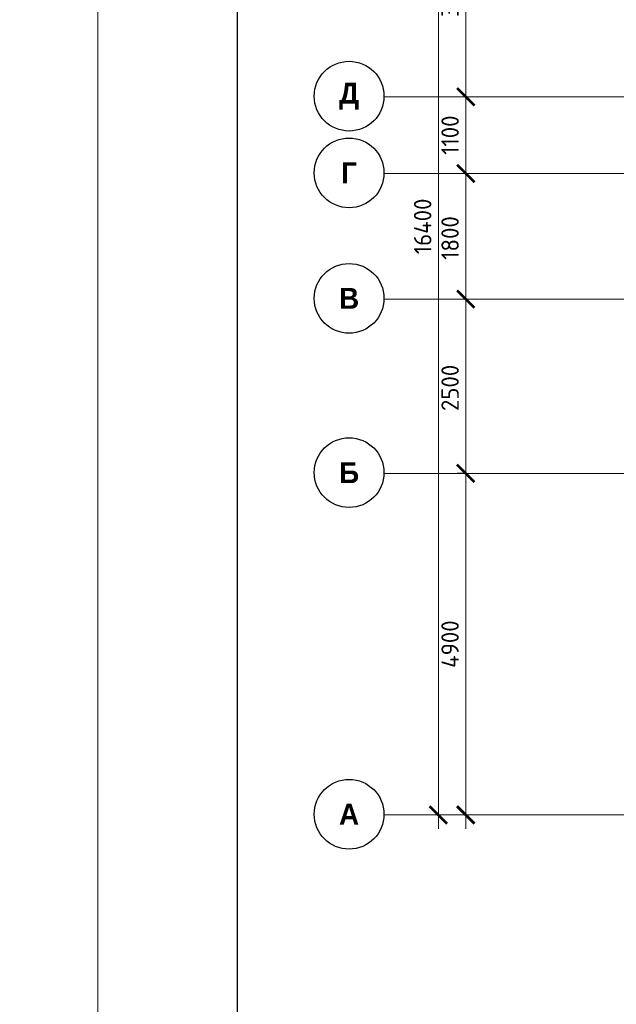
# Model space of a CAD drawing. Header units: millimetres. Extents: x -42044588 to 856694, y -806701 to 941911.
# Tile 214 of 256: x -5308 to 3247, y -435067 to -420944. Entities that reach past the tile are written whole.
import ezdxf

# ---------------------------------------------------------------- set-up
doc = ezdxf.new("R2010")
doc.units = ezdxf.units.MM
doc.linetypes.add('______5', pattern=[1100, 800, -100, 100, -100])
doc.linetypes.add('осевая', pattern=[50.8, 31.75, -6.35, 6.35, -6.35])
doc.layers.add('0 @ 100', color=7, linetype='Continuous')
doc.layers.add('ТОЛСТЫЕ_ОСНОВНЫЕ', color=6, linetype='Continuous')
for name, color, linetype, lineweight in [('Оси', 40, '______5', 18), ('подоснова', 151, 'Continuous', 5), ('ТОНКИЕ', 7, 'Continuous', 9)]:
    doc.layers.add(name, color=color, linetype=linetype, lineweight=lineweight)
doc.styles.add('Century Gothic', font='GOTHIC.TTF')
doc.styles.add('GOST-2.304_Type-B', font='GOST_Common.ttf')
doc.styles.add('ГОСТ', font='GOST_Common.ttf')
doc.dimstyles.new('СПДС', dxfattribs={"dimscale": 100, "dimtxt": 2.5, "dimasz": 2, "dimexe": 1.25, "dimexo": 0, "dimtad": 1, "dimdec": 0, "dimrnd": 5, "dimtxsty": 'GOST-2.304_Type-B', "dimblk": 'ARCHTICK', "dimcen": 2.5, "dimdle": 2, "dimclrd": 1, "dimclre": 1, "dimclrt": 1, "dimadec": 0, "dimazin": 2, "dimtfac": 0.75, "dimtdec": 0, "dimtmove": 1, "dimatfit": 3, "dimfxl": 0, "dimtolj": 1, "dimarcsym": 0})

# ---------------------------------------------------------------- blocks, each defined once
blk = doc.blocks.new('*U6686')
at = {"layer": 'ТОЛСТЫЕ_ОСНОВНЫЕ', "color": 6}
blk.add_lwpolyline([(20, 5), (886, 5), (886, 415), (20, 415)], close=True, dxfattribs=at)
at = {"layer": 'ТОНКИЕ'}
blk.add_lwpolyline([(0, 0), (891, 0), (891, 420), (0, 420)], close=True, dxfattribs=at)
blk = doc.blocks.new('_ArchTick')
at = {"color": 0, "linetype": 'ByBlock', "const_width": 0.15}
blk.add_lwpolyline([(-0.5, -0.5), (0.5, 0.5)], dxfattribs=at)
blk = doc.blocks.new('*D6709')
at = {"color": 1, "lineweight": -2, "transparency": 16777216}
for p, q in [((-89046, -342901), (-89046, -326101)), ((-89266, -326301), (-88921, -326301)), ((-89046, -342701), (-89171, -342701))]:
    blk.add_line(p, q, dxfattribs=at)
at = {"layer": 'DEFPOINTS', "color": 0, "transparency": 16777216}
for p in [(-89266, -326301), (-89046, -326301), (-89046, -342701)]:
    blk.add_point(p, dxfattribs=at)
at = {"color": 1, "lineweight": -2, "transparency": 16777216, "xscale": 250, "yscale": 250, "zscale": 250}
for p, rotation in [((-89046, -326301), 90), ((-89046, -342701), 270)]:
    blk.add_blockref('_ArchTick', p, dxfattribs=dict(at, rotation=rotation))
at = {"color": 1, "transparency": 16777216, "insert": (-89271, -334259), "char_height": 250, "width": 104166.67, "attachment_point": 5, "rotation": 90, "style": 'GOST-2.304_Type-B'}
blk.add_mtext('\\A1;16400', dxfattribs=at)
blk = doc.blocks.new('NSY101')
at = {"color": 0, "linetype": 'ByBlock', "lineweight": -2}
blk.add_circle((0, 0), 50, dxfattribs=at)
blk = doc.blocks.new('СЛОЖНЫЙ_ОБЪЕКТ_23')
at = {"layer": 'Оси', "color": 16, "linetype": 'Continuous', "lineweight": 25, "transparency": 33554687, "xscale": 9.999999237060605, "yscale": 9.999999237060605, "zscale": 9.999999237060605}
blk.add_blockref('NSY101', (-12319, -19997), dxfattribs=at)
at = {"layer": 'Оси', "color": 16, "linetype": 'Continuous', "lineweight": 25, "transparency": 33554687, "insert": (-12319, -19997), "char_height": 300, "width": 460, "attachment_point": 5, "style": 'Century Gothic'}
blk.add_mtext('\\A1;{\\fCentury Gothic|i0|b1;\\H300.000000;\\W1.000000;\\C16;А}\\P', dxfattribs=at)
blk = doc.blocks.new('СЛОЖНЫЙ_ОБЪЕКТ_24')
at = {"layer": 'Оси', "color": 16, "linetype": 'Continuous', "lineweight": 25, "transparency": 33554687, "xscale": 9.999999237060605, "yscale": 9.999999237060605, "zscale": 9.999999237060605}
blk.add_blockref('NSY101', (-12319, -15097), dxfattribs=at)
at = {"layer": 'Оси', "color": 16, "linetype": 'Continuous', "lineweight": 25, "transparency": 33554687, "insert": (-12319, -15097), "char_height": 300, "width": 390, "attachment_point": 5, "style": 'Century Gothic'}
blk.add_mtext('\\A1;{\\fCentury Gothic|i0|b1;\\H300.000000;\\W1.000000;\\C16;Б}\\P', dxfattribs=at)
blk = doc.blocks.new('СЛОЖНЫЙ_ОБЪЕКТ_25')
at = {"layer": 'Оси', "color": 16, "linetype": 'Continuous', "lineweight": 25, "transparency": 33554687, "xscale": 9.999999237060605, "yscale": 9.999999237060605, "zscale": 9.999999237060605}
blk.add_blockref('NSY101', (-12319, -12597), dxfattribs=at)
at = {"layer": 'Оси', "color": 16, "linetype": 'Continuous', "lineweight": 25, "transparency": 33554687, "insert": (-12319, -12597), "char_height": 300, "width": 390, "attachment_point": 5, "style": 'Century Gothic'}
blk.add_mtext('\\A1;{\\fCentury Gothic|i0|b1;\\H300.000000;\\W1.000000;\\C16;В}\\P', dxfattribs=at)
blk = doc.blocks.new('СЛОЖНЫЙ_ОБЪЕКТ_26')
at = {"layer": 'Оси', "color": 16, "linetype": 'Continuous', "lineweight": 25, "transparency": 33554687, "xscale": 9.999999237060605, "yscale": 9.999999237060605, "zscale": 9.999999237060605}
blk.add_blockref('NSY101', (-12319, -10797), dxfattribs=at)
at = {"layer": 'Оси', "color": 16, "linetype": 'Continuous', "lineweight": 25, "transparency": 33554687, "insert": (-12319, -10797), "char_height": 300, "width": 345, "attachment_point": 5, "style": 'Century Gothic'}
blk.add_mtext('\\A1;{\\fCentury Gothic|i0|b1;\\H300.000000;\\W1.000000;\\C16;Г}\\P', dxfattribs=at)
blk = doc.blocks.new('СЛОЖНЫЙ_ОБЪЕКТ_27')
at = {"layer": 'Оси', "color": 16, "linetype": 'Continuous', "lineweight": 25, "transparency": 33554687, "xscale": 9.999999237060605, "yscale": 9.999999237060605, "zscale": 9.999999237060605}
blk.add_blockref('NSY101', (-12319, -9697), dxfattribs=at)
at = {"layer": 'Оси', "color": 16, "linetype": 'Continuous', "lineweight": 25, "transparency": 33554687, "insert": (-12319, -9697), "char_height": 300, "width": 470, "attachment_point": 5, "style": 'Century Gothic'}
blk.add_mtext('\\A1;{\\fCentury Gothic|i0|b1;\\H300.000000;\\W1.000000;\\C16;Д}\\P', dxfattribs=at)
blk = doc.blocks.new('*D6711')
at = {"color": 1, "lineweight": -2, "transparency": 16777216}
for p, q in [((-88653, -342901), (-88653, -337601)), ((-88653, -337801), (-88778, -337801)), ((-88653, -342701), (-88778, -342701))]:
    blk.add_line(p, q, dxfattribs=at)
at = {"layer": 'DEFPOINTS', "color": 0, "transparency": 16777216}
for p in [(-88653, -337801), (-88653, -337801), (-88653, -342701)]:
    blk.add_point(p, dxfattribs=at)
at = {"color": 1, "lineweight": -2, "transparency": 16777216, "xscale": 250, "yscale": 250, "zscale": 250}
for p, rotation in [((-88653, -337801), 90), ((-88653, -342701), 270)]:
    blk.add_blockref('_ArchTick', p, dxfattribs=dict(at, rotation=rotation))
at = {"color": 1, "transparency": 16777216, "insert": (-88878, -340251), "char_height": 250, "width": 83333.33, "attachment_point": 5, "rotation": 90, "style": 'GOST-2.304_Type-B'}
blk.add_mtext('\\A1;4900', dxfattribs=at)
blk = doc.blocks.new('*D6712')
at = {"color": 1, "lineweight": -2, "transparency": 16777216}
for p, q in [((-88653, -338001), (-88653, -335101)), ((-88653, -335301), (-88778, -335301)), ((-88653, -337801), (-88778, -337801))]:
    blk.add_line(p, q, dxfattribs=at)
at = {"layer": 'DEFPOINTS', "color": 0, "transparency": 16777216}
for p in [(-88653, -335301), (-88653, -335301), (-88653, -337801)]:
    blk.add_point(p, dxfattribs=at)
at = {"color": 1, "lineweight": -2, "transparency": 16777216, "xscale": 250, "yscale": 250, "zscale": 250}
for p, rotation in [((-88653, -335301), 90), ((-88653, -337801), 270)]:
    blk.add_blockref('_ArchTick', p, dxfattribs=dict(at, rotation=rotation))
at = {"color": 1, "transparency": 16777216, "insert": (-88878, -336576), "char_height": 250, "width": 83333.33, "attachment_point": 5, "rotation": 90, "style": 'GOST-2.304_Type-B'}
blk.add_mtext('\\A1;2500', dxfattribs=at)
blk = doc.blocks.new('*D6713')
at = {"color": 1, "lineweight": -2, "transparency": 16777216}
for p, q in [((-88653, -335501), (-88653, -333301)), ((-88653, -333501), (-88778, -333501)), ((-88653, -335301), (-88778, -335301))]:
    blk.add_line(p, q, dxfattribs=at)
at = {"layer": 'DEFPOINTS', "color": 0, "transparency": 16777216}
for p in [(-88653, -333501), (-88653, -333501), (-88653, -335301)]:
    blk.add_point(p, dxfattribs=at)
at = {"color": 1, "lineweight": -2, "transparency": 16777216, "xscale": 250, "yscale": 250, "zscale": 250}
for p, rotation in [((-88653, -333501), 90), ((-88653, -335301), 270)]:
    blk.add_blockref('_ArchTick', p, dxfattribs=dict(at, rotation=rotation))
at = {"color": 1, "transparency": 16777216, "insert": (-88878, -334426), "char_height": 250, "width": 83333.33, "attachment_point": 5, "rotation": 90, "style": 'GOST-2.304_Type-B'}
blk.add_mtext('\\A1;1800', dxfattribs=at)
blk = doc.blocks.new('*D6714')
at = {"color": 1, "lineweight": -2, "transparency": 16777216}
for p, q in [((-88653, -333701), (-88653, -332201)), ((-88653, -332401), (-88778, -332401)), ((-88653, -333501), (-88778, -333501))]:
    blk.add_line(p, q, dxfattribs=at)
at = {"layer": 'DEFPOINTS', "color": 0, "transparency": 16777216}
for p in [(-88653, -332401), (-88653, -332401), (-88653, -333501)]:
    blk.add_point(p, dxfattribs=at)
at = {"color": 1, "lineweight": -2, "transparency": 16777216, "xscale": 250, "yscale": 250, "zscale": 250}
for p, rotation in [((-88653, -332401), 90), ((-88653, -333501), 270)]:
    blk.add_blockref('_ArchTick', p, dxfattribs=dict(at, rotation=rotation))
at = {"color": 1, "transparency": 16777216, "insert": (-88878, -332951), "char_height": 250, "width": 83333.33, "attachment_point": 5, "rotation": 90, "style": 'GOST-2.304_Type-B'}
blk.add_mtext('\\A1;1100', dxfattribs=at)
blk = doc.blocks.new('*D6715')
at = {"color": 1, "lineweight": -2, "transparency": 16777216}
for p, q in [((-88653, -332601), (-88653, -329201)), ((-88653, -329401), (-88778, -329401)), ((-88653, -332401), (-88778, -332401))]:
    blk.add_line(p, q, dxfattribs=at)
at = {"layer": 'DEFPOINTS', "color": 0, "transparency": 16777216}
for p in [(-88653, -329401), (-88653, -329401), (-88653, -332401)]:
    blk.add_point(p, dxfattribs=at)
at = {"color": 1, "lineweight": -2, "transparency": 16777216, "xscale": 250, "yscale": 250, "zscale": 250}
for p, rotation in [((-88653, -329401), 90), ((-88653, -332401), 270)]:
    blk.add_blockref('_ArchTick', p, dxfattribs=dict(at, rotation=rotation))
at = {"color": 1, "transparency": 16777216, "insert": (-88878, -330926), "char_height": 250, "width": 83333.33, "attachment_point": 5, "rotation": 90, "style": 'GOST-2.304_Type-B'}
blk.add_mtext('\\A1;3000', dxfattribs=at)
blk = doc.blocks.new('оси блок 2')
at = {"layer": 'Оси', "color": 16, "linetype": 'осевая', "lineweight": 0, "ltscale": 0.25, "transparency": 33554687}
for p, q in [((-89822.3, -332401.3), (-37238.5, -332401.3)), ((-89822.3, -333501.3), (-37238.5, -333501.3)), ((-89822.3, -335301.3), (-37238.5, -335301.3)), ((-89822.3, -337801.3), (-37238.5, -337801.3)), ((-89822.3, -342701.3), (-37238.5, -342701.3))]:
    blk.add_line(p, q, dxfattribs=at)
at = {"layer": 'Оси', "color": 16, "linetype": 'Continuous', "lineweight": 25, "transparency": 33554687}
for name in ['СЛОЖНЫЙ_ОБЪЕКТ_27', 'СЛОЖНЫЙ_ОБЪЕКТ_26', 'СЛОЖНЫЙ_ОБЪЕКТ_25', 'СЛОЖНЫЙ_ОБЪЕКТ_24', 'СЛОЖНЫЙ_ОБЪЕКТ_23']:
    blk.add_blockref(name, (-78007.2, -322694.4), dxfattribs=at)
for base, p1, p2, picture, middle in [((-89046, -326301.3), (-89046, -342701.3), (-89266.1, -326301.3), '*D6709', (-89046, -334259)), ((-88653.5, -329401.3), (-88653.5, -332401.3), (-88653.5, -329401.3), '*D6715', (-88653.5, -330926.5)), ((-88653.5, -332401.3), (-88653.5, -333501.3), (-88653.5, -332401.3), '*D6714', (-88653.5, -332951.3)), ((-88653.5, -333501.3), (-88653.5, -335301.3), (-88653.5, -333501.3), '*D6713', (-88653.5, -334426.5)), ((-88653.5, -335301.3), (-88653.5, -337801.3), (-88653.5, -335301.3), '*D6712', (-88653.5, -336576.5)), ((-88653.5, -337801.3), (-88653.5, -342701.3), (-88653.5, -337801.3), '*D6711', (-88653.5, -340251.3))]:
    dim = blk.add_linear_dim(base=base, p1=p1, p2=p2, angle=90, dimstyle='СПДС', override={"dimgap": 1})
    dim.commit()
    dim.dimension.update_dxf_attribs({"geometry": picture, "text_midpoint": middle, "dimtype": 160})

msp = doc.modelspace()

# ---------------------------------------------------------------- block references
at = {"xscale": 100, "yscale": 100, "zscale": 100}
msp.add_blockref('*U6686', (-4188.16, -450720.883), dxfattribs=at)
at = {"layer": 'подоснова', "color": 5, "ltscale": 0.3}
msp.add_blockref('оси блок 2', (89741.825, -89649.648, 200), dxfattribs=at)

# ---------------------------------------------------------------- texts
at = {"ltscale": 100, "insert": (-133805.873, -427787.508), "char_height": 250, "attachment_point": 1, "style": 'ГОСТ'}
msp.add_mtext_dynamic_manual_height_columns('\\pi1250,t1750;1.^IПроизводство работ вести в строгом соответствии с требованиями СП 70.13330.2012 "Несущие и ограждающие конструкции" и проектом производства работ.{\\H1.83333x; }\\P2.^IПеред бетонированием арматуру и основание, на которую укладывается бетонная смесь, очистить от {\\H1.55556x; }ржавчины и грязи. {\\H1.64815x; }\\P3.^IБетонирование вести слоем на всю толщину  плит. Захватки при бетонировании должны быть отсечены {\\H1.61728x; }вертикальными швами. Бетон применять класса В25. Заполнителем для бетона служит щебень твердых пород, {\\H1.62757x; }наибольшая фракция щебня не должна превышать 40мм.{\\H1.62414x; }\\P4.^IВ процессе бетонирования обеспечить соблюдение защитных слоев и мест положения рабочей арматуры {\\H1.62529x; }согласно проекту. Материал фиксаторов для нижней арматуры фундаментных плит выбирается проектом производства {\\H1.6249x; }работ, исходя из конкретных возможностей строительной организации.{\\H1.62503x; }\\P5.^IПроектом принято соединение рабочих стержней арматуры монолитной плиты внахлестку (без сварки). {\\H1.72499x; }\\P6.^IСварные арматурные каркасы изготовить на заводе-изготовители. {\\H1.67917x; }\\P7.^IКрестообразные соединения стержней арматуры 1-го и 2-го рядов, а также 3-го и 4-го рядов между собой {\\H1.60694x; }выполнить вязкой отожженной проволокой диаметром 2,0-3,0 мм. Допускается применение специальных соединительных {\\H1.63102x; }элементов - пластмассовых или проволочных фиксаторов. Соединение арматуры допускается предусматривать не во всех {\\H1.62299x; }местах пересечения стержней арматуры. При этом должны быть связаны вязальной проволокой все пересечения стержней {\\H1.62567x; }в 2-х крайних рядах по периметру плит, остальные узлы могут быть соединены через узел в шахматном порядке (схему {\\H1.72478x; }вязки стержней см. на данном листе).{\\H1.77924x; }', width=18954.38214, gutter_width=12.5, heights=[0], dxfattribs=at)
at = {"layer": '0 @ 100', "char_height": 300, "width": 18500, "attachment_point": 1, "style": 'ГОСТ'}
for s, insert in [('\\pi-900,l900,t900;{\\C7;1.^IАрмирование монолитной плиты  состоит из основного армирования ∅10 А500С с шагом  200х200мм  в нижней зоне, основного армирования ∅10 А500С с шагом  200х200мм  в  верхней зоне и дополнительного армирования, указанного на схемах армирования.\\P2.^IАрмирование плиты предусмотрено отдельными  стержнями заводской длины по осям Х и Y. При недостатке заводской длины стержней для армирования плиты, стыки стержней осуществлять внахлестку без  сварки. Стыки арматуры внахлестку должны располагаться вразбежку (через шаг). См. деталь стыковки арматуры.\\P3.^IВерхнюю и нижнюю арматуру вязать вязальной проволокой через пересечение.  Стержни основной и дополнительной арматуры укладывать в соответствии с сечениями .\\P4.^IПо периметру плиты и у отверстий  у концов основной арматуры устанавливать П-образные элементы Ск1.\\P5.^IПозиции со знаком "*" укладываются с шагом 100 мм\\P6.^IДля фиксации в проектном положении стержней верхней сетки устанавливать фиксаторы Ф1 с шагом 600х600мм.\\P7.^IДиаметр оправки стержня при d<20мм - 5d, при d≥20мм - 8d\\P8.^IКаркасы поперечного армирования устанавливаются до начала устройство верхней сетки армирования.\\P9.^IОбрамления отверстий см. лист 8. В местах расположения отверстий осуществить прерывания основной и дополнительной сеток арматуры. Отверстия обрамляются двумя стержнями арматуры, расход стали на обрамление учтен на листе 40.\\P10.^IПроемы размерами до 300х300 допускается выполнять по месту методом алмазного бурения.\\P11.^IСечения 3-3;4-4;5-5 см. лист 8.}', (-41963.959, -385058.983)), ('\\pi-900,l900,t900;{\\C7;1.^IАрмирование монолитной плиты  состоит из основного армирования ∅10 А500С с шагом  200х200мм  в нижней зоне, основного армирования ∅10 А500С с шагом  200х200мм  в  верхней зоне и дополнительного армирования, указанного на схемах армирования.\\P2.^IАрмирование плиты предусмотрено отдельными  стержнями заводской длины по осям Х и Y. При недостатке заводской длины стержней для армирования плиты, стыки стержней осуществлять внахлестку без  сварки. Стыки арматуры внахлестку должны располагаться вразбежку (через шаг). См. деталь стыковки арматуры.\\P3.^IВерхнюю и нижнюю арматуру вязать вязальной проволокой через пересечение.  Стержни основной и дополнительной арматуры укладывать в соответствии с сечениями .\\P4.^IПо периметру плиты и у отверстий  у концов основной арматуры устанавливать П-образные элементы Ск1.\\P5.^IПозиции со знаком "*" укладываются с шагом 100 мм\\P6.^IДля фиксации в проектном положении стержней верхней сетки устанавливать фиксаторы Ф1 с шагом 600х600мм.\\P7.^IДиаметр оправки стержня при d<20мм - 5d, при d≥20мм - 8d\\P8.^IКаркасы поперечного армирования устанавливаются до начала устройство верхней сетки армирования.\\P9.^IОбрамления отверстий см. лист 8. В местах расположения отверстий осуществить прерывания основной и дополнительной сеток арматуры. Отверстия обрамляются двумя стержнями арматуры, расход стали на обрамление учтен на листе 45.\\P10.^IПроемы размерами до 300х300 допускается выполнять по месту методом алмазного бурения.\\P11.^IСечения 3-3;4-4;5-5 см. лист 8.}', (-41613.8, -430610.23))]:
    msp.add_mtext(s, dxfattribs=dict(at, insert=insert))

doc.saveas('drawing.dxf')
